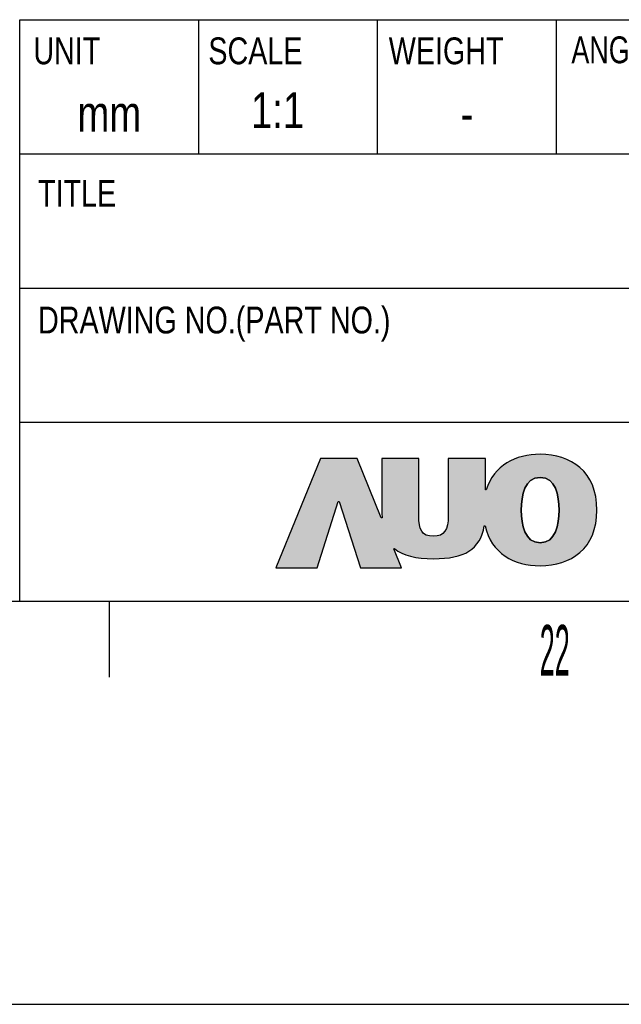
# Model space of a CAD drawing. Header units: millimetres. Extents: x 0 to 3401, y -1 to 1189.
# Tile 9 of 40: x 1504 to 1551, y 0 to 78. Entities that reach past the tile are written whole.
import ezdxf

# ---------------------------------------------------------------- set-up
doc = ezdxf.new("R2010")
doc.units = ezdxf.units.MM
doc.header["$LTSCALE"] = 65.395
doc.layers.get('0').update_dxf_attribs({"linetype": 'CONTINUOUS'})
doc.styles.get("Standard").update_dxf_attribs({"font": 'txt', "width": 0.8})
doc.styles.add('TEXTSTYLE_2', font='txt', dxfattribs={"width": 0.4})
doc.styles.add('TEXTSTYLE_4', font='txt', dxfattribs={"width": 0.75})

msp = doc.modelspace()

# ---------------------------------------------------------------- hatches: boundary and pattern name
at = {"linetype": 'Continuous'}
h = msp.add_hatch(color=256, dxfattribs=at)
edge = h.paths.add_edge_path()
edge.add_spline(control_points=[(1540.624, 37.825), (1541.114, 35.64), (1542.925, 34.664), (1544.982, 34.664)], knot_values=[0, 0, 0, 0, 1, 1, 1, 1], degree=3, periodic=0)
edge.add_spline(control_points=[(1544.982, 34.664), (1547.395, 34.664), (1549.471, 36.005), (1549.471, 39.069)], knot_values=[0, 0, 0, 0, 1, 1, 1, 1], degree=3, periodic=0)
edge.add_spline(control_points=[(1549.471, 39.069), (1549.471, 42.133), (1547.395, 43.475), (1544.982, 43.475)], knot_values=[0, 0, 0, 0, 1, 1, 1, 1], degree=3, periodic=0)
edge.add_spline(control_points=[(1544.982, 43.475), (1543.041, 43.475), (1541.319, 42.606), (1540.719, 40.671)], knot_values=[0, 0, 0, 0, 1, 1, 1, 1], degree=3, periodic=0)
edge.add_line((1540.719, 40.671), (1540.648, 40.671))
edge.add_line((1540.648, 40.671), (1540.648, 43.141))
edge.add_line((1540.648, 43.141), (1537.711, 43.141))
edge.add_line((1537.711, 43.141), (1537.711, 38.615))
edge.add_spline(control_points=[(1537.711, 38.615), (1537.711, 37.504), (1537.411, 36.994), (1536.543, 36.994)], knot_values=[0, 0, 0, 0, 1, 1, 1, 1], degree=3, periodic=0)
edge.add_spline(control_points=[(1536.543, 36.994), (1535.626, 36.994), (1535.377, 37.54), (1535.377, 38.615)], knot_values=[0, 0, 0, 0, 1, 1, 1, 1], degree=3, periodic=0)
edge.add_line((1535.377, 38.615), (1535.377, 43.141))
edge.add_line((1535.377, 43.141), (1532.471, 43.141))
edge.add_line((1532.471, 43.141), (1532.471, 38.928))
edge.add_arc((1540.464, 38.929), 7.993, 180.00956, 183.33774)
edge.add_line((1532.484, 38.464), (1532.423, 38.446))
edge.add_line((1532.423, 38.446), (1530.514, 43.141))
edge.add_line((1530.514, 43.141), (1527.605, 43.141))
edge.add_line((1527.605, 43.141), (1524.089, 34.497))
edge.add_line((1524.089, 34.497), (1527.34, 34.497))
edge.add_line((1527.34, 34.497), (1529.018, 39.754))
edge.add_line((1529.018, 39.754), (1529.056, 39.754))
edge.add_line((1529.063, 39.754), (1529.056, 39.754))
edge.add_line((1529.063, 39.754), (1529.099, 39.754))
edge.add_line((1529.099, 39.754), (1530.779, 34.497))
edge.add_line((1530.779, 34.497), (1534.029, 34.497))
edge.add_line((1534.029, 34.497), (1533.415, 36.007))
edge.add_line((1533.415, 36.007), (1533.466, 36.032))
edge.add_spline(control_points=[(1533.466, 36.032), (1534.138, 35.454), (1535.159, 35.223), (1536.555, 35.223)], knot_values=[0, 0, 0, 0, 1, 1, 1, 1], degree=3, periodic=0)
edge.add_spline(control_points=[(1536.555, 35.223), (1538.99, 35.223), (1540.248, 35.94), (1540.566, 37.825)], knot_values=[0, 0, 0, 0, 1, 1, 1, 1], degree=3, periodic=0)
edge.add_line((1540.566, 37.825), (1540.624, 37.825))
edge = h.paths.add_edge_path()
edge.add_spline(control_points=[(1546.472, 39.069), (1546.472, 37.894), (1546.212, 36.485), (1544.982, 36.485)], knot_values=[0, 0, 0, 0, 1, 1, 1, 1], degree=3, periodic=0)
edge.add_spline(control_points=[(1544.982, 36.485), (1543.752, 36.485), (1543.491, 37.894), (1543.491, 39.069)], knot_values=[0, 0, 0, 0, 1, 1, 1, 1], degree=3, periodic=0)
edge.add_spline(control_points=[(1543.491, 39.069), (1543.491, 40.244), (1543.752, 41.652), (1544.982, 41.652)], knot_values=[0, 0, 0, 0, 1, 1, 1, 1], degree=3, periodic=0)
edge.add_spline(control_points=[(1544.982, 41.652), (1546.212, 41.652), (1546.472, 40.244), (1546.472, 39.069)], knot_values=[0, 0, 0, 0, 1, 1, 1, 1], degree=3, periodic=0)

# ---------------------------------------------------------------- linework, layer by layer
for p, q in [((1503.849, 31.868), (1503.849, 77.83)), ((1503.849, 77.83), (1652.342, 77.83)), ((1517.991, 67.223), (1517.991, 77.83)), ((1532.134, 67.223), (1532.134, 77.83)), ((1546.276, 67.223), (1546.276, 77.83)), ((1503.849, 67.223), (1652.342, 67.223)), ((1503.849, 56.617), (1652.342, 56.617)), ((1503.849, 46.01), (1652.342, 46.01)), ((1527.605, 43.141), (1524.089, 34.497)), ((1527.605, 43.141), (1524.089, 34.497)), ((1530.514, 43.141), (1527.605, 43.141)), ((1530.514, 43.141), (1527.605, 43.141)), ((1532.423, 38.446), (1530.514, 43.141)), ((1532.423, 38.446), (1530.514, 43.141)), ((1535.377, 43.141), (1532.471, 43.141)), ((1532.471, 43.141), (1532.471, 38.928)), ((1535.377, 43.141), (1532.471, 43.141)), ((1532.471, 43.141), (1532.471, 38.928)), ((1535.377, 38.615), (1535.377, 43.141)), ((1535.377, 38.615), (1535.377, 43.141)), ((1540.648, 43.141), (1537.711, 43.141)), ((1537.711, 43.141), (1537.711, 38.615)), ((1540.648, 43.141), (1537.711, 43.141)), ((1537.711, 43.141), (1537.711, 38.615)), ((1540.648, 40.671), (1540.648, 43.141)), ((1540.648, 40.671), (1540.648, 43.141)), ((1540.719, 40.671), (1540.648, 40.671)), ((1540.719, 40.671), (1540.648, 40.671)), ((1527.34, 34.497), (1529.018, 39.754)), ((1527.34, 34.497), (1529.018, 39.754)), ((1529.018, 39.754), (1529.056, 39.754)), ((1529.018, 39.754), (1529.056, 39.754)), ((1529.063, 39.754), (1529.056, 39.754)), ((1529.056, 39.754), (1529.063, 39.754)), ((1529.063, 39.754), (1529.099, 39.754)), ((1529.063, 39.754), (1529.099, 39.754)), ((1529.099, 39.754), (1530.779, 34.497)), ((1529.099, 39.754), (1530.779, 34.497)), ((1532.484, 38.464), (1532.423, 38.446)), ((1532.484, 38.464), (1532.423, 38.446)), ((1540.566, 37.825), (1540.624, 37.825)), ((1540.566, 37.825), (1540.624, 37.825)), ((1533.415, 36.007), (1533.466, 36.032)), ((1533.415, 36.007), (1533.466, 36.032)), ((1534.029, 34.497), (1533.415, 36.007)), ((1534.029, 34.497), (1533.415, 36.007)), ((1524.089, 34.497), (1527.34, 34.497)), ((1524.089, 34.497), (1527.34, 34.497)), ((1530.779, 34.497), (1534.029, 34.497)), ((1530.779, 34.497), (1534.029, 34.497)), ((1503.849, 31.868), (1652.342, 31.868)), ((1510.92, 25.869), (1510.92, 31.868))]:
    msp.add_line(p, q, dxfattribs=at)
at = {"color": 6, "linetype": 'Continuous'}
msp.add_line((25.996, 31.868), (1625.258, 31.868), dxfattribs=at)
at = {"color": 7, "linetype": 'Continuous'}
msp.add_line((0, 0), (1681.5, 0), dxfattribs=at)
at = {"linetype": 'Continuous'}
msp.add_arc((1540.464, 38.929), 7.993, 180.00956, 183.33774, dxfattribs=at)
msp.add_arc((1540.464, 38.929), 7.993, 180.00956, 183.33774, dxfattribs=at)
for points, knots in [([(1540.624, 37.825), (1541.114, 35.64), (1542.925, 34.664), (1544.982, 34.664), (1547.395, 34.664), (1549.471, 36.005), (1549.471, 39.069), (1549.471, 42.133), (1547.395, 43.475), (1544.982, 43.475)], [27, 27, 27, 27, 28, 28, 28, 29, 29, 29, 30, 30, 30, 30]), ([(1544.982, 36.485), (1543.752, 36.485), (1543.491, 37.894), (1543.491, 39.069), (1543.491, 40.244), (1543.752, 41.652), (1544.982, 41.652), (1546.212, 41.652), (1546.472, 40.244), (1546.472, 39.069), (1546.472, 37.894), (1546.212, 36.485), (1544.982, 36.485)], [0, 0, 0, 0, 1, 1, 1, 2, 2, 2, 3, 3, 3, 4, 4, 4, 4]), ([(1537.711, 38.615), (1537.711, 37.504), (1537.411, 36.994), (1536.543, 36.994), (1535.626, 36.994), (1535.377, 37.54), (1535.377, 38.615)], [5, 5, 5, 5, 6, 6, 6, 7, 7, 7, 7]), ([(1533.466, 36.032), (1534.138, 35.454), (1535.159, 35.223), (1536.555, 35.223), (1538.99, 35.223), (1540.248, 35.94), (1540.566, 37.825)], [24, 24, 24, 24, 25, 25, 25, 26, 26, 26, 26])]:
    msp.add_open_spline(points, degree=3, knots=knots, dxfattribs=at)
for points in [[(1544.982, 43.475), (1543.041, 43.475), (1541.319, 42.606), (1540.719, 40.671)], [(1544.982, 43.475), (1543.041, 43.475), (1541.319, 42.606), (1540.719, 40.671)], [(1549.471, 39.069), (1549.471, 42.133), (1547.395, 43.475), (1544.982, 43.475)], [(1543.491, 39.069), (1543.491, 40.244), (1543.752, 41.652), (1544.982, 41.652)], [(1544.982, 41.652), (1546.212, 41.652), (1546.472, 40.244), (1546.472, 39.069)], [(1544.982, 36.485), (1543.752, 36.485), (1543.491, 37.894), (1543.491, 39.069)], [(1544.982, 34.664), (1547.395, 34.664), (1549.471, 36.005), (1549.471, 39.069)], [(1546.472, 39.069), (1546.472, 37.894), (1546.212, 36.485), (1544.982, 36.485)], [(1536.543, 36.994), (1535.626, 36.994), (1535.377, 37.54), (1535.377, 38.615)], [(1537.711, 38.615), (1537.711, 37.504), (1537.411, 36.994), (1536.543, 36.994)], [(1536.555, 35.223), (1538.99, 35.223), (1540.248, 35.94), (1540.566, 37.825)], [(1540.624, 37.825), (1541.114, 35.64), (1542.925, 34.664), (1544.982, 34.664)], [(1533.466, 36.032), (1534.138, 35.454), (1535.159, 35.223), (1536.555, 35.223)]]:
    msp.add_open_spline(points, degree=3, dxfattribs=at)

# ---------------------------------------------------------------- texts
at = {"linetype": 'Continuous', "line_spacing_factor": 0.9}
for s, insert, char_height, width, attachment_point in [('UNIT', (1504.912, 76.427), 2.1213, 9.77323, 1), ('SCALE', (1518.748, 76.427), 2.1213, 12.19759, 1), ('WEIGHT', (1533.011, 76.427), 2.1213, 16.36447, 1), ('1:1', (1524.22, 72.092), 2.8284, 8.68731, 2), ('mm', (1510.92, 71.819), 2.8284, 8.68731, 2), ('-', (1539.205, 71.819), 2.828, 3.83858, 2), ('TITLE', (1505.284, 65.167), 2.1213, 11.81879, 1), ('DRAWING NO.(PART NO.)', (1505.284, 55.15), 2.12132, 51.2905, 1)]:
    msp.add_mtext(s, dxfattribs=dict(at, insert=insert, char_height=char_height, width=width, attachment_point=attachment_point))
at = {"linetype": 'Continuous', "attachment_point": 1, "line_spacing_factor": 0.9}
for s, insert, char_height, width, style in [('ANGLE GENERAL TOLERANCE', (1547.452, 76.509), 2.12132, 56.06347, 'TEXTSTYLE_4'), ('22', (1544.946, 29.99), 3.9994, 9.42715, 'TEXTSTYLE_2')]:
    msp.add_mtext(s, dxfattribs=dict(at, insert=insert, char_height=char_height, width=width, style=style))

doc.saveas('drawing.dxf')
